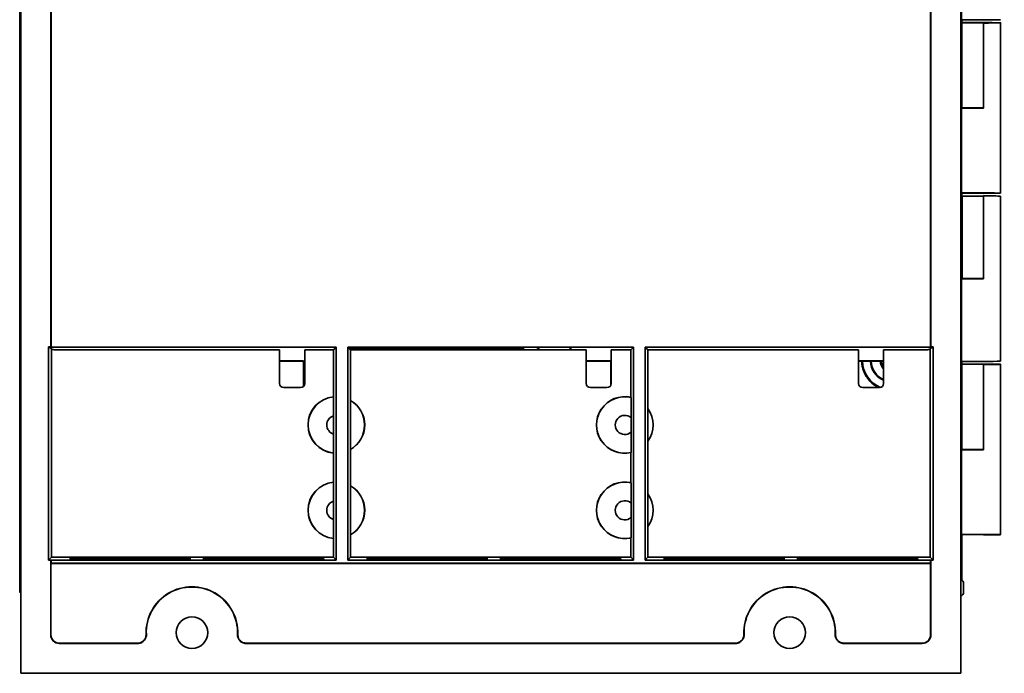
# Model space of a CAD drawing. Header units: inches. Extents: x 2.9 to 36.1, y -1.9 to 23.5.
# Tile 29 of 30: x 30.3 to 36.1, y 6.6 to 10.4. Entities that reach past the tile are written whole.
import ezdxf

# ---------------------------------------------------------------- set-up
doc = ezdxf.new("R2010")
doc.units = ezdxf.units.IN
doc.header["$MEASUREMENT"] = 0
doc.layers.add('Visible Edges(ANSI)', color=7, linetype='Continuous', lineweight=35)

msp = doc.modelspace()

# ---------------------------------------------------------------- linework, layer by layer
at = {"layer": 'Visible Edges(ANSI)'}
for p, q in [((30.3358, 6.5516), (30.3358, 15.0594)), ((35.8399, 6.5516), (35.8399, 15.0594)), ((30.5108, 8.463), (30.5108, 14.8343)), ((35.6649, 14.8343), (35.6649, 8.463)), ((30.3292, 7.0374), (30.3292, 14.5736)), ((30.5126, 8.4621), (30.5126, 14.3653)), ((35.6631, 8.4621), (35.6631, 14.3653)), ((35.8439, 10.378), (35.8439, 11.3473)), ((35.8436, 10.3776), (35.8439, 10.378)), ((35.8436, 9.3476), (35.8436, 10.3776)), ((35.8436, 10.3623), (35.8465, 10.3623)), ((35.8465, 10.3623), (35.8465, 10.378)), ((35.8465, 10.3597), (35.8478, 10.361)), ((35.8465, 9.861), (35.8465, 10.3597)), ((35.9728, 10.361), (35.9741, 10.3597)), ((35.9741, 10.3597), (35.9741, 9.861)), ((36.0728, 9.3636), (36.0728, 10.361)), ((35.8478, 9.8623), (35.8465, 9.861)), ((35.9728, 9.8623), (35.9741, 9.861)), ((35.8465, 9.3623), (35.8436, 9.3623)), ((35.8436, 9.3476), (35.8439, 9.3473)), ((35.8439, 8.378), (35.8439, 9.3473)), ((35.8465, 9.3623), (35.8478, 9.3636)), ((35.8465, 9.3473), (35.8465, 9.3623)), ((35.8465, 8.8613), (35.8465, 9.3473)), ((35.8465, 9.3473), (35.8478, 9.346)), ((35.8478, 8.8626), (35.8478, 9.346)), ((35.8478, 9.346), (35.8478, 8.8626)), ((35.8478, 9.346), (35.8478, 9.346)), ((35.9728, 9.3636), (35.9741, 9.3623)), ((35.9728, 9.346), (35.9741, 9.3473)), ((35.9728, 8.8626), (35.9728, 9.346)), ((35.9728, 9.346), (35.9728, 8.8626)), ((35.9728, 9.346), (35.9728, 9.346)), ((35.9741, 9.3473), (35.9741, 8.8613)), ((36.0728, 8.3793), (36.0728, 9.346)), ((35.8478, 8.8626), (35.8465, 8.8613)), ((35.8478, 8.8626), (35.8478, 8.8626)), ((35.8478, 8.8626), (35.8478, 8.8626)), ((35.9728, 8.8626), (35.9728, 8.8626)), ((35.9728, 8.8626), (35.9741, 8.8613)), ((35.9728, 8.8626), (35.9728, 8.8626)), ((30.4979, 7.214), (30.4979, 8.463)), ((30.4979, 8.463), (30.5108, 8.463)), ((30.5051, 8.4557), (30.4979, 8.463)), ((30.5149, 8.4606), (30.5051, 8.4557)), ((30.5108, 8.463), (30.5126, 8.4621)), ((30.5126, 8.4621), (32.1826, 8.4621)), ((32.181, 8.4606), (30.5149, 8.4606)), ((30.5149, 7.231), (30.5149, 8.4505)), ((31.8514, 8.446), (30.5357, 8.446)), ((31.8514, 8.2495), (31.8514, 8.446)), ((31.9984, 8.446), (31.9984, 8.2495)), ((32.1665, 8.446), (31.9984, 8.446)), ((32.181, 8.4606), (32.1665, 8.446)), ((32.1665, 8.1711), (32.1665, 8.446)), ((32.1784, 8.4579), (32.1784, 8.4606)), ((32.1792, 8.4606), (32.1792, 8.4588)), ((32.181, 8.4606), (32.1826, 8.4621)), ((32.1826, 7.2149), (32.1826, 8.4621)), ((32.2503, 7.2149), (32.2503, 8.4621)), ((32.2503, 8.4621), (32.2519, 8.4606)), ((32.2503, 8.4621), (33.9244, 8.4621)), ((32.2665, 8.446), (32.2519, 8.4606)), ((33.9229, 8.4606), (32.2519, 8.4606)), ((32.2606, 8.4519), (33.2792, 8.4519)), ((33.2801, 8.451), (32.2615, 8.451)), ((32.2665, 8.446), (32.2665, 8.1499)), ((33.6464, 8.446), (32.2665, 8.446)), ((32.9882, 8.4606), (32.9882, 8.4519)), ((33.2792, 8.4519), (33.2792, 8.4606)), ((33.2792, 8.4519), (33.2801, 8.451)), ((33.2801, 8.4606), (33.2801, 8.451)), ((33.6464, 8.2495), (33.6464, 8.446)), ((33.7934, 8.446), (33.7934, 8.2495)), ((33.9083, 8.446), (33.7934, 8.446)), ((33.9229, 8.4606), (33.9083, 8.446)), ((33.9083, 8.1681), (33.9083, 8.446)), ((33.9229, 8.4606), (33.9244, 8.4621)), ((33.9244, 7.2149), (33.9244, 8.4621)), ((33.9922, 7.2149), (33.9922, 8.4621)), ((33.9922, 8.4621), (33.9937, 8.4606)), ((33.9922, 8.4621), (35.6631, 8.4621)), ((34.0083, 8.446), (33.9937, 8.4606)), ((35.6609, 8.4606), (33.9937, 8.4606)), ((34.0083, 8.446), (34.0083, 8.1016)), ((35.2414, 8.446), (34.0083, 8.446)), ((35.2414, 8.2495), (35.2414, 8.446)), ((35.3884, 8.446), (35.3884, 8.2495)), ((35.64, 8.446), (35.3884, 8.446)), ((35.6706, 8.4557), (35.6609, 8.4606)), ((35.6609, 8.4505), (35.6609, 7.231)), ((35.6631, 8.4621), (35.6649, 8.463)), ((35.6649, 8.463), (35.6778, 8.463)), ((35.6706, 8.4557), (35.6778, 8.463)), ((35.6778, 8.463), (35.6778, 7.214)), ((31.8514, 8.381), (31.9911, 8.381)), ((31.9902, 8.3801), (31.8514, 8.3801)), ((31.9902, 8.3801), (31.9911, 8.381)), ((31.9902, 8.231), (31.9902, 8.3801)), ((31.9911, 8.381), (31.9911, 8.2318)), ((33.6464, 8.381), (33.7911, 8.381)), ((33.7902, 8.3801), (33.6464, 8.3801)), ((33.7902, 8.3801), (33.7911, 8.381)), ((33.7902, 8.2373), (33.7902, 8.3801)), ((33.7911, 8.381), (33.7911, 8.239)), ((35.2414, 8.381), (35.3884, 8.381)), ((35.3884, 8.3801), (35.2414, 8.3801)), ((35.8436, 8.3776), (35.8439, 8.378)), ((35.8436, 7.3376), (35.8436, 8.3776)), ((35.8436, 8.3623), (35.8465, 8.3623)), ((35.8465, 8.3623), (35.8465, 8.378)), ((35.8465, 8.3597), (35.8478, 8.361)), ((35.9728, 8.361), (35.9741, 8.3597)), ((36.0728, 7.3636), (36.0728, 8.361)), ((35.8465, 7.861), (35.8465, 8.3597)), ((35.9741, 8.3597), (35.9741, 7.861)), ((31.9734, 8.2245), (31.8764, 8.2245)), ((33.7684, 8.2245), (33.6714, 8.2245)), ((35.3634, 8.2245), (35.2664, 8.2245)), ((32.1673, 8.1704), (32.1673, 8.0595)), ((32.2657, 8.1494), (32.2665, 8.1499)), ((32.2657, 7.8626), (32.2657, 8.1494)), ((33.9091, 8.1671), (33.9091, 8.0485)), ((34.0075, 8.1014), (34.0083, 8.1016)), ((34.0075, 7.9106), (34.0075, 8.1014)), ((33.9091, 7.9635), (33.9091, 7.8449)), ((32.1673, 7.9524), (32.1673, 7.8416)), ((34.0083, 7.9104), (34.0075, 7.9106)), ((34.0083, 7.9104), (34.0083, 7.6016)), ((32.2665, 7.8621), (32.2657, 7.8626)), ((32.2665, 7.8621), (32.2665, 7.6498)), ((33.9083, 7.6681), (33.9083, 7.8439)), ((35.8478, 7.8623), (35.8465, 7.861)), ((35.9728, 7.8623), (35.9741, 7.861)), ((32.1665, 7.6711), (32.1665, 7.8409)), ((32.1673, 7.6704), (32.1673, 7.5595)), ((32.2657, 7.6494), (32.2665, 7.6498)), ((32.2657, 7.3626), (32.2657, 7.6494)), ((33.9091, 7.6671), (33.9091, 7.5485)), ((34.0075, 7.6014), (34.0083, 7.6016)), ((34.0075, 7.4106), (34.0075, 7.6014)), ((32.1673, 7.4524), (32.1673, 7.3416)), ((33.9091, 7.4635), (33.9091, 7.3448)), ((34.0083, 7.4103), (34.0075, 7.4106)), ((34.0083, 7.4103), (34.0083, 7.231)), ((32.1665, 7.231), (32.1665, 7.3409)), ((32.2665, 7.3621), (32.2657, 7.3626)), ((32.2665, 7.3621), (32.2665, 7.231)), ((33.9083, 7.231), (33.9083, 7.3439)), ((35.8465, 7.3623), (35.8436, 7.3623)), ((35.8465, 7.3347), (35.8436, 7.3376)), ((35.8465, 7.3623), (35.8478, 7.3636)), ((35.8465, 7.0981), (35.8465, 7.3623)), ((35.8465, 7.1227), (35.8465, 7.3347)), ((35.9728, 7.3636), (35.9741, 7.3623)), ((30.5149, 7.231), (30.4979, 7.214)), ((30.5108, 7.214), (30.4979, 7.214)), ((30.5126, 7.2149), (30.5108, 7.214)), ((30.5108, 6.7766), (30.5108, 7.214)), ((32.1826, 7.2149), (30.5126, 7.2149)), ((30.5126, 7.1957), (30.5126, 7.2149)), ((32.1665, 7.231), (30.5149, 7.231)), ((31.2205, 7.2236), (30.6219, 7.2236)), ((30.6219, 7.2229), (31.2205, 7.2229)), ((30.814, 7.2276), (31.2359, 7.2239)), ((31.2372, 7.2226), (30.8219, 7.2188)), ((31.2916, 7.2244), (30.8698, 7.2281)), ((30.8783, 7.2183), (31.2937, 7.2221)), ((31.2205, 7.2224), (31.2205, 7.2229)), ((31.3278, 7.2298), (31.3279, 7.2246)), ((31.3279, 7.222), (31.3279, 7.2168)), ((31.4063, 7.2168), (31.4063, 7.222)), ((31.4063, 7.2168), (31.4063, 7.222)), ((31.4064, 7.2246), (31.4064, 7.2298)), ((31.4064, 7.2246), (31.4064, 7.2298)), ((31.8558, 7.2282), (31.4405, 7.2244)), ((31.4426, 7.2221), (31.8646, 7.2184)), ((31.4971, 7.224), (31.9124, 7.2277)), ((31.9202, 7.2189), (31.4983, 7.2226)), ((32.1124, 7.2236), (31.5137, 7.2236)), ((31.5137, 7.2229), (32.1124, 7.2229)), ((31.5137, 7.2225), (31.5137, 7.2229)), ((32.1826, 7.2149), (32.1665, 7.231)), ((32.2665, 7.231), (32.2503, 7.2149)), ((33.9244, 7.2149), (32.2503, 7.2149)), ((33.9083, 7.231), (32.2665, 7.231)), ((32.9595, 7.2236), (32.3609, 7.2236)), ((32.3609, 7.2229), (32.9595, 7.2229)), ((32.553, 7.2276), (32.9749, 7.2239)), ((32.9762, 7.2226), (32.5609, 7.2188)), ((33.0306, 7.2244), (32.6088, 7.2281)), ((32.6173, 7.2183), (33.0327, 7.2221)), ((32.9595, 7.2224), (32.9595, 7.2229)), ((33.0668, 7.2298), (33.0669, 7.2246)), ((33.0669, 7.222), (33.0669, 7.2168)), ((33.1453, 7.2168), (33.1453, 7.222)), ((33.1453, 7.2168), (33.1453, 7.222)), ((33.1454, 7.2246), (33.1454, 7.2298)), ((33.1454, 7.2246), (33.1454, 7.2298)), ((33.5948, 7.2282), (33.1795, 7.2244)), ((33.1816, 7.2221), (33.6036, 7.2184)), ((33.2361, 7.224), (33.6514, 7.2277)), ((33.6592, 7.2189), (33.2373, 7.2226)), ((33.8514, 7.2236), (33.2527, 7.2236)), ((33.2527, 7.2229), (33.8514, 7.2229)), ((33.2527, 7.2225), (33.2527, 7.2229)), ((33.9244, 7.2149), (33.9083, 7.231)), ((34.0083, 7.231), (33.9922, 7.2149)), ((35.6631, 7.2149), (33.9922, 7.2149)), ((35.6609, 7.231), (34.0083, 7.231)), ((34.6985, 7.2236), (34.0999, 7.2236)), ((34.0999, 7.2229), (34.6985, 7.2229)), ((34.292, 7.2276), (34.7139, 7.2239)), ((34.7152, 7.2226), (34.2999, 7.2188)), ((34.7696, 7.2244), (34.3478, 7.2281)), ((34.3563, 7.2183), (34.7717, 7.2221)), ((34.6985, 7.2224), (34.6985, 7.2229)), ((34.8058, 7.2298), (34.8059, 7.2246)), ((34.8059, 7.222), (34.8059, 7.2168)), ((34.8843, 7.2168), (34.8843, 7.222)), ((34.8843, 7.2168), (34.8843, 7.222)), ((34.8844, 7.2246), (34.8844, 7.2298)), ((34.8844, 7.2246), (34.8844, 7.2298)), ((35.3338, 7.2282), (34.9185, 7.2244)), ((34.9206, 7.2221), (35.3426, 7.2184)), ((34.9751, 7.224), (35.3904, 7.2277)), ((35.3982, 7.2189), (34.9763, 7.2226)), ((35.5904, 7.2236), (34.9917, 7.2236)), ((34.9917, 7.2229), (35.5904, 7.2229)), ((34.9917, 7.2225), (34.9917, 7.2229)), ((35.6609, 7.231), (35.6778, 7.214)), ((35.6649, 7.214), (35.6631, 7.2149)), ((35.6631, 7.1957), (35.6631, 7.2149)), ((35.6778, 7.214), (35.6649, 7.214)), ((35.6649, 7.214), (35.6649, 6.7766)), ((30.5122, 7.1953), (30.5126, 7.1957)), ((35.6636, 7.1953), (30.5122, 7.1953)), ((30.5122, 7.1953), (30.5122, 6.778)), ((30.5126, 7.1957), (35.6631, 7.1957)), ((35.6636, 7.1953), (35.6631, 7.1957)), ((35.6636, 6.778), (35.6636, 7.1953)), ((35.8399, 7.1161), (35.8465, 7.1227)), ((35.8494, 7.0951), (35.8399, 7.1047)), ((35.8567, 7.0274), (35.8567, 7.0775)), ((31.021, 6.7266), (30.5608, 6.7266)), ((30.5621, 6.728), (31.0196, 6.728)), ((34.521, 6.7266), (31.6547, 6.7266)), ((31.6561, 6.728), (34.5196, 6.728)), ((35.6149, 6.7266), (35.1547, 6.7266)), ((35.1561, 6.728), (35.6136, 6.728)), ((35.8399, 6.5516), (30.3358, 6.5516)), ((31.1351, 6.5515), (30.7715, 6.5515)), ((31.1351, 6.5515), (35.0412, 6.5515)), ((35.4048, 6.5515), (35.0412, 6.5515))]:
    msp.add_line(p, q, dxfattribs=at)
for centre in [(31.3379, 6.7896), (34.8379, 6.7896)]:
    msp.add_circle(centre, 0.0921, dxfattribs=at)
for centre, radius, start, end in [((33.4602, 8.5801), 0.1591, 228.68919, 237.43677), ((33.4602, 8.5801), 0.1583, 229.04995, 237.93486), ((33.4602, 8.5801), 0.1583, 302.06514, 310.95005), ((33.4602, 8.5801), 0.1591, 302.56323, 311.31081), ((35.4332, 8.3812), 0.168, 180.36739, 248.00297), ((35.4332, 8.3812), 0.1216, 180.50774, 248.37709), ((35.4332, 8.3812), 0.1175, 180.52529, 247.59008), ((35.4332, 8.3812), 0.065, 180.94959, 226.43735), ((32.1836, 8.006), 0.166, 95.93726, 264.06274), ((32.1836, 8.006), 0.1652, 95.69179, 264.30821), ((32.1836, 8.006), 0.1652, 299.77454, 60.22546), ((32.1836, 8.006), 0.166, 299.93189, 60.06811), ((33.8726, 8.006), 0.166, 77.58751, 282.41249), ((33.8726, 8.006), 0.1652, 77.24844, 282.75156), ((33.8726, 8.006), 0.1652, 324.73491, 35.26509), ((33.8726, 8.006), 0.166, 324.82117, 35.17883), ((32.1836, 8.006), 0.056, 107.0136, 252.9864), ((33.8726, 8.006), 0.056, 49.36838, 310.63162), ((32.1836, 7.506), 0.166, 95.93726, 264.06274), ((32.1836, 7.506), 0.1652, 95.69179, 264.30821), ((33.8726, 7.506), 0.166, 77.58751, 282.41249), ((33.8726, 7.506), 0.1652, 77.24844, 282.75156), ((32.1836, 7.506), 0.1652, 299.77454, 60.22546), ((32.1836, 7.506), 0.166, 299.93189, 60.06811), ((32.1836, 7.506), 0.056, 107.0136, 252.9864), ((33.8726, 7.506), 0.056, 49.36838, 310.63162), ((33.8726, 7.506), 0.1652, 324.73491, 35.26509), ((33.8726, 7.506), 0.166, 324.82117, 35.17883), ((31.3379, 6.7896), 0.2685, 357.89497, 182.10503), ((31.3379, 6.7896), 0.2672, 357.6496, 182.3504), ((34.8379, 6.7896), 0.2685, 357.89497, 182.10503), ((34.8379, 6.7896), 0.2672, 357.6496, 182.3504), ((30.7715, 6.6765), 0.125, 267.32475, 270), ((35.4048, 6.6765), 0.125, 270, 272.67525)]:
    msp.add_arc(centre, radius, start, end, dxfattribs=at)
for centre, major_axis, ratio, start_param, end_param in [((35.9103, 10.3793), (0.1625, 0), 0.008727, 4.291487, 6.283185), ((35.9103, 10.361), (0.1625, 0), 0.008727, 4.289186, 4.308887), ((35.9103, 10.361), (0.1625, 0), 0.008727, 5.115891, 8.257457), ((35.9103, 10.361), (0.0625, 0), 0.008727, 0, 3.141593), ((35.9103, 9.8623), (-0.1625, 0), 0.008727, 1.167294, 1.974298), ((35.9103, 9.8623), (-0.0625, 0), 0.008727, 3.141593, 6.283185), ((35.9103, 9.8623), (0.0625, 0), 0.008727, 3.141593, 6.283185), ((35.9103, 9.3636), (-0.1625, 0), 0.008727, 1.974298, 5.135592), ((35.9103, 9.346), (0.1625, 0), 0.008727, 1.974334, 1.991699), ((35.9103, 9.3636), (-0.0625, 0), 0.008727, 3.141593, 6.283185), ((35.9103, 9.346), (0.0625, 0), 0.008727, 3.151353, 6.273425), ((35.9103, 9.346), (0.1625, 0), 0.008727, 0, 1.167259), ((35.9103, 8.8626), (0.1625, 0), 0.008727, 4.308852, 5.115926), ((35.9103, 8.8626), (-0.0625, 0), 0.008727, 6.273425, 9.434538), ((35.9103, 8.8626), (0.0625, 0), 0.008727, 0.00976, 3.131832), ((30.3353, 8.3818), (0, -0.1551), 0.008727, 2.720528, 6.70425), ((30.5218, 8.4821), (0.0097, -0.0601), 0.225257, 5.063861, 5.229326), ((30.5357, 8.496), (-0.0354, -0.0354), 0.999695, 0.355986, 0.785246), ((35.64, 8.496), (0.0354, -0.0354), 0.999695, 5.497939, 5.9272), ((35.6539, 8.4821), (0.0097, 0.0601), 0.225127, 4.195406, 4.360817), ((35.9103, 8.3793), (0.1625, 0), 0.008727, 4.291487, 6.283185), ((35.9103, 8.361), (0.1625, 0), 0.008727, 5.115891, 8.257457), ((35.9103, 8.361), (0.0625, 0), 0.008727, 0, 3.141593), ((35.9103, 8.361), (0.1625, 0), 0.008727, 4.289186, 4.308887), ((31.8764, 8.2495), (-0.0177, -0.0177), 0.999924, 5.497825, 7.068545), ((31.9734, 8.2495), (0.0177, -0.0177), 0.999924, 5.497825, 7.068545), ((33.6714, 8.2495), (-0.0177, -0.0177), 0.999924, 5.497825, 7.068545), ((33.7684, 8.2495), (0.0177, -0.0177), 0.999924, 5.497825, 7.068545), ((35.2664, 8.2495), (-0.0177, -0.0177), 0.999924, 5.497825, 7.068545), ((35.3634, 8.2495), (0.0177, -0.0177), 0.999924, 5.497825, 7.068545), ((35.9103, 7.8623), (-0.1625, 0), 0.008727, 1.167294, 1.974298), ((35.9103, 7.8623), (-0.0625, 0), 0.008727, 3.141593, 6.283185), ((35.9103, 7.8623), (0.0625, 0), 0.008727, 3.141593, 6.283185), ((35.9103, 7.3636), (-0.1625, 0), 0.008727, 1.974298, 5.135592), ((35.9103, 7.3636), (-0.0625, 0), 0.008727, 3.141593, 6.283185), ((31.3671, 7.2233), (0.7463, 0), 0.008727, 2.405568, 3.088894), ((31.3671, 7.2233), (0.7463, 0), 0.008727, 3.194125, 3.893152), ((31.3671, 7.2233), (0.7463, 0), 0.008727, 1.623485, 2.300229), ((31.3671, 7.2233), (0.7463, 0), 0.008727, 3.998273, 4.659847), ((31.3671, 7.2233), (0.1517, 0), 0.008727, 2.614663, 2.880036), ((31.3671, 7.2233), (-0.1517, 0), 0.008727, 0.261668, 0.542658), ((31.3671, 7.2233), (-0.1517, 0), 0.008727, 4.974075, 5.232923), ((31.3671, 7.2233), (-0.1517, 0), 0.008727, 1.065773, 1.309257), ((31.3671, 7.2233), (0.1517, 0), 0.008727, 4.973923, 5.232948), ((31.3671, 7.2233), (0.7463, 0), 0.008727, 4.764926, 5.442043), ((31.3671, 7.2233), (-0.7463, 0), 0.008727, 3.998494, 4.659695), ((31.3671, 7.2233), (-0.1517, 0), 0.008727, 4.207395, 4.450698), ((31.3671, 7.2233), (-0.1517, 0), 0.008727, 3.403144, 3.68406), ((31.3671, 7.2233), (-0.1517, 0), 0.008727, 2.614473, 2.879919), ((31.3671, 7.2233), (-0.7463, 0), 0.008727, 3.194286, 3.893153), ((31.3671, 7.2233), (0.7463, 0), 0.008727, 5.547166, 6.230648), ((33.1061, 7.2233), (0.7463, 0), 0.008727, 2.405568, 3.088894), ((33.1061, 7.2233), (0.7463, 0), 0.008727, 3.194125, 3.893152), ((33.1061, 7.2233), (0.7463, 0), 0.008727, 1.623485, 2.300229), ((33.1061, 7.2233), (0.7463, 0), 0.008727, 3.998273, 4.659847), ((33.1061, 7.2233), (0.1517, 0), 0.008727, 2.614663, 2.880036), ((33.1061, 7.2233), (-0.1517, 0), 0.008727, 0.261668, 0.542658), ((33.1061, 7.2233), (-0.1517, 0), 0.008727, 4.974075, 5.232923), ((33.1061, 7.2233), (-0.1517, 0), 0.008727, 1.065773, 1.309257), ((33.1061, 7.2233), (0.1517, 0), 0.008727, 4.973923, 5.232948), ((33.1061, 7.2233), (0.7463, 0), 0.008727, 4.764926, 5.442043), ((33.1061, 7.2233), (-0.7463, 0), 0.008727, 3.998494, 4.659695), ((33.1061, 7.2233), (-0.1517, 0), 0.008727, 4.207395, 4.450698), ((33.1061, 7.2233), (-0.1517, 0), 0.008727, 3.403144, 3.68406), ((33.1061, 7.2233), (-0.1517, 0), 0.008727, 2.614473, 2.879919), ((33.1061, 7.2233), (-0.7463, 0), 0.008727, 3.194286, 3.893153), ((33.1061, 7.2233), (0.7463, 0), 0.008727, 5.547166, 6.230648), ((34.8451, 7.2233), (0.7463, 0), 0.008727, 2.405568, 3.088894), ((34.8451, 7.2233), (0.7463, 0), 0.008727, 3.194125, 3.893152), ((34.8451, 7.2233), (0.7463, 0), 0.008727, 1.623485, 2.300229), ((34.8451, 7.2233), (0.7463, 0), 0.008727, 3.998273, 4.659847), ((34.8451, 7.2233), (0.1517, 0), 0.008727, 2.614663, 2.880036), ((34.8451, 7.2233), (-0.1517, 0), 0.008727, 0.261668, 0.542658), ((34.8451, 7.2233), (-0.1517, 0), 0.008727, 4.974075, 5.232923), ((34.8451, 7.2233), (-0.1517, 0), 0.008727, 1.065773, 1.309257), ((34.8451, 7.2233), (0.1517, 0), 0.008727, 4.973923, 5.232948), ((34.8451, 7.2233), (0.7463, 0), 0.008727, 4.764926, 5.442043), ((34.8451, 7.2233), (-0.7463, 0), 0.008727, 3.998494, 4.659695), ((34.8451, 7.2233), (-0.1517, 0), 0.008727, 4.207395, 4.450698), ((34.8451, 7.2233), (-0.1517, 0), 0.008727, 3.403144, 3.68406), ((34.8451, 7.2233), (-0.1517, 0), 0.008727, 2.614473, 2.879919), ((34.8451, 7.2233), (-0.7463, 0), 0.008727, 3.194286, 3.893153), ((34.8451, 7.2233), (0.7463, 0), 0.008727, 5.547166, 6.230648), ((35.8317, 7.0775), (0.0177, -0.0177), 0.999924, 0.785322, 2.024208), ((30.3542, 7.0374), (-0.0177, -0.0177), 0.999924, 5.497825, 6.240817), ((35.8317, 7.0275), (0.0177, -0.0177), 0.999924, 5.829621, 7.068507), ((30.5608, 6.7767), (-0.0354, -0.0354), 0.999695, 5.497939, 7.068431), ((30.5622, 6.778), (-0.0354, -0.0354), 0.999695, 5.497939, 7.068431), ((35.6136, 6.778), (0.0354, -0.0354), 0.999695, 5.497939, 7.068431), ((35.6149, 6.7767), (0.0354, -0.0354), 0.999695, 5.497939, 7.068431)]:
    msp.add_ellipse(centre, major_axis=major_axis, ratio=ratio, start_param=start_param, end_param=end_param, dxfattribs=at)
for centre, major_axis in [((30.3311, 8.3818), (0, -0.0575)), ((30.7195, 7.2178), (-0.0878, 0)), ((31.9793, 7.2288), (-0.0877, 0)), ((32.4585, 7.2178), (-0.0878, 0)), ((33.7183, 7.2288), (-0.0877, 0)), ((34.1975, 7.2178), (-0.0878, 0)), ((35.4573, 7.2288), (-0.0877, 0))]:
    msp.add_ellipse(centre, major_axis=major_axis, ratio=0.008727, dxfattribs=at)
for points, knots in [([(35.3611, 8.2245), (35.3461, 8.2313), (35.3322, 8.2403), (35.3024, 8.2662), (35.2883, 8.2846), (35.272, 8.3178), (35.2674, 8.3311), (35.2627, 8.3528), (35.2616, 8.3608), (35.2607, 8.3727), (35.2606, 8.3764), (35.2606, 8.3801)], [1.1070252, 1.1070252, 1.1070252, 1.1070252, 1.2333095, 1.2333095, 1.4087224, 1.4087224, 1.5154211, 1.5154211, 1.5775305, 1.5775305, 1.6058617, 1.6058617, 1.6058617, 1.6058617]), ([(35.3884, 8.3433), (35.3846, 8.3478), (35.3813, 8.353), (35.3761, 8.3656), (35.3746, 8.373), (35.3744, 8.3801)], [0.80130861, 0.80130861, 0.80130861, 0.80130861, 0.8453811, 0.8453811, 0.8989342, 0.8989342, 0.8989342, 0.8989342]), ([(31.0196, 6.728), (31.0261, 6.728), (31.0326, 6.7292), (31.0446, 6.7342), (31.0501, 6.7378), (31.0594, 6.7469), (31.0631, 6.7524), (31.067, 6.7617), (31.0681, 6.7653), (31.0694, 6.7725), (31.0697, 6.7761), (31.0696, 6.7798)], [0, 0, 0, 0, 0.0496186, 0.0496186, 0.0992215, 0.0992215, 0.1488184, 0.1488184, 0.1767357, 0.1767357, 0.204654, 0.204654, 0.204654, 0.204654]), ([(31.021, 6.7266), (31.0275, 6.7266), (31.0339, 6.7279), (31.046, 6.7329), (31.0515, 6.7365), (31.0607, 6.7456), (31.0644, 6.7511), (31.0684, 6.7605), (31.0695, 6.764), (31.0708, 6.7713), (31.0711, 6.775), (31.0709, 6.7787)], [0, 0, 0, 0, 0.0496187, 0.0496187, 0.0992217, 0.0992217, 0.1488185, 0.1488185, 0.1770085, 0.1770085, 0.2051995, 0.2051995, 0.2051995, 0.2051995]), ([(31.6048, 6.7787), (31.6045, 6.7722), (31.6055, 6.7657), (31.61, 6.7535), (31.6134, 6.7478), (31.6221, 6.7382), (31.6274, 6.7343), (31.6366, 6.7299), (31.6401, 6.7287), (31.6474, 6.7271), (31.651, 6.7266), (31.6547, 6.7266)], [0, 0, 0, 0, 0.0496193, 0.0496193, 0.0992229, 0.0992229, 0.1488204, 0.1488204, 0.1770093, 0.1770093, 0.2051995, 0.2051995, 0.2051995, 0.2051995]), ([(31.6061, 6.7798), (31.6059, 6.7733), (31.6069, 6.7668), (31.6114, 6.7546), (31.6149, 6.749), (31.6237, 6.7394), (31.629, 6.7355), (31.6382, 6.7311), (31.6416, 6.73), (31.6488, 6.7284), (31.6524, 6.728), (31.6561, 6.728)], [0, 0, 0, 0, 0.0496191, 0.0496191, 0.0992227, 0.0992227, 0.1488203, 0.1488203, 0.1767365, 0.1767365, 0.204654, 0.204654, 0.204654, 0.204654]), ([(34.5196, 6.728), (34.5261, 6.728), (34.5326, 6.7292), (34.5446, 6.7342), (34.5501, 6.7378), (34.5594, 6.7469), (34.5631, 6.7524), (34.567, 6.7617), (34.5681, 6.7653), (34.5694, 6.7725), (34.5697, 6.7761), (34.5696, 6.7798)], [0, 0, 0, 0, 0.0496186, 0.0496186, 0.0992215, 0.0992215, 0.1488184, 0.1488184, 0.1767357, 0.1767357, 0.204654, 0.204654, 0.204654, 0.204654]), ([(34.521, 6.7266), (34.5275, 6.7266), (34.5339, 6.7279), (34.546, 6.7329), (34.5515, 6.7365), (34.5607, 6.7456), (34.5644, 6.7511), (34.5684, 6.7605), (34.5695, 6.764), (34.5708, 6.7713), (34.5711, 6.775), (34.5709, 6.7787)], [0, 0, 0, 0, 0.0496187, 0.0496187, 0.0992217, 0.0992217, 0.1488185, 0.1488185, 0.1770085, 0.1770085, 0.2051995, 0.2051995, 0.2051995, 0.2051995]), ([(35.1048, 6.7787), (35.1045, 6.7722), (35.1055, 6.7657), (35.11, 6.7535), (35.1134, 6.7478), (35.1221, 6.7382), (35.1274, 6.7343), (35.1366, 6.7299), (35.1401, 6.7287), (35.1474, 6.7271), (35.151, 6.7266), (35.1547, 6.7266)], [0, 0, 0, 0, 0.0496193, 0.0496193, 0.0992229, 0.0992229, 0.1488204, 0.1488204, 0.1770093, 0.1770093, 0.2051995, 0.2051995, 0.2051995, 0.2051995]), ([(35.1061, 6.7798), (35.1059, 6.7733), (35.1069, 6.7668), (35.1114, 6.7546), (35.1149, 6.749), (35.1237, 6.7394), (35.129, 6.7355), (35.1382, 6.7311), (35.1416, 6.73), (35.1488, 6.7284), (35.1524, 6.728), (35.1561, 6.728)], [0, 0, 0, 0, 0.0496192, 0.0496192, 0.0992227, 0.0992227, 0.1488203, 0.1488203, 0.1767365, 0.1767365, 0.204654, 0.204654, 0.204654, 0.204654])]:
    msp.add_open_spline(points, degree=3, knots=knots, dxfattribs=at)
for points in [[(32.1665, 8.1711), (32.1669, 8.1707), (32.1673, 8.1704)], [(33.9083, 7.6681), (33.9087, 7.6676), (33.9091, 7.6671)], [(32.1673, 7.3416), (32.1669, 7.3412), (32.1665, 7.3409)], [(30.814, 7.2236), (30.814, 7.2256), (30.814, 7.2276)], [(31.2937, 7.2168), (31.2937, 7.2195), (31.2937, 7.2221)], [(31.4426, 7.2168), (31.4426, 7.2195), (31.4426, 7.2221)], [(32.553, 7.2236), (32.553, 7.2256), (32.553, 7.2276)], [(33.0327, 7.2168), (33.0327, 7.2195), (33.0327, 7.2221)], [(33.1816, 7.2168), (33.1816, 7.2195), (33.1816, 7.2221)], [(34.292, 7.2236), (34.292, 7.2256), (34.292, 7.2276)], [(34.7717, 7.2168), (34.7717, 7.2195), (34.7717, 7.2221)], [(34.9206, 7.2168), (34.9206, 7.2195), (34.9206, 7.2221)]]:
    msp.add_open_spline(points, degree=2, dxfattribs=at)
for points, weights in [([(33.9083, 8.1681), (33.9087, 8.1676), (33.9091, 8.1671)], [1, 1.00000000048, 1]), ([(32.1673, 8.0595), (32.1675, 8.006), (32.1673, 7.9524)], [1, 3.47467677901, 1]), ([(33.9091, 8.0485), (33.9093, 8.006), (33.9091, 7.9635)], [1, 1.52857777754, 1]), ([(32.1673, 7.8416), (32.1669, 7.8412), (32.1665, 7.8409)], [1, 1.00000000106, 1]), ([(33.9091, 7.8449), (33.9087, 7.8444), (33.9083, 7.8439)], [1, 1.00000000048, 1]), ([(32.1665, 7.6711), (32.1669, 7.6707), (32.1673, 7.6704)], [1, 0.999999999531, 1]), ([(32.1673, 7.5595), (32.1675, 7.506), (32.1673, 7.4524)], [1, 3.47467677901, 1]), ([(33.9091, 7.5485), (33.9093, 7.506), (33.9091, 7.4635)], [1, 1.52857777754, 1]), ([(33.9091, 7.3448), (33.9087, 7.3444), (33.9083, 7.3439)], [1, 0.999999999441, 1])]:
    msp.add_rational_spline(points, weights, degree=2, dxfattribs=at)

doc.saveas('drawing.dxf')
